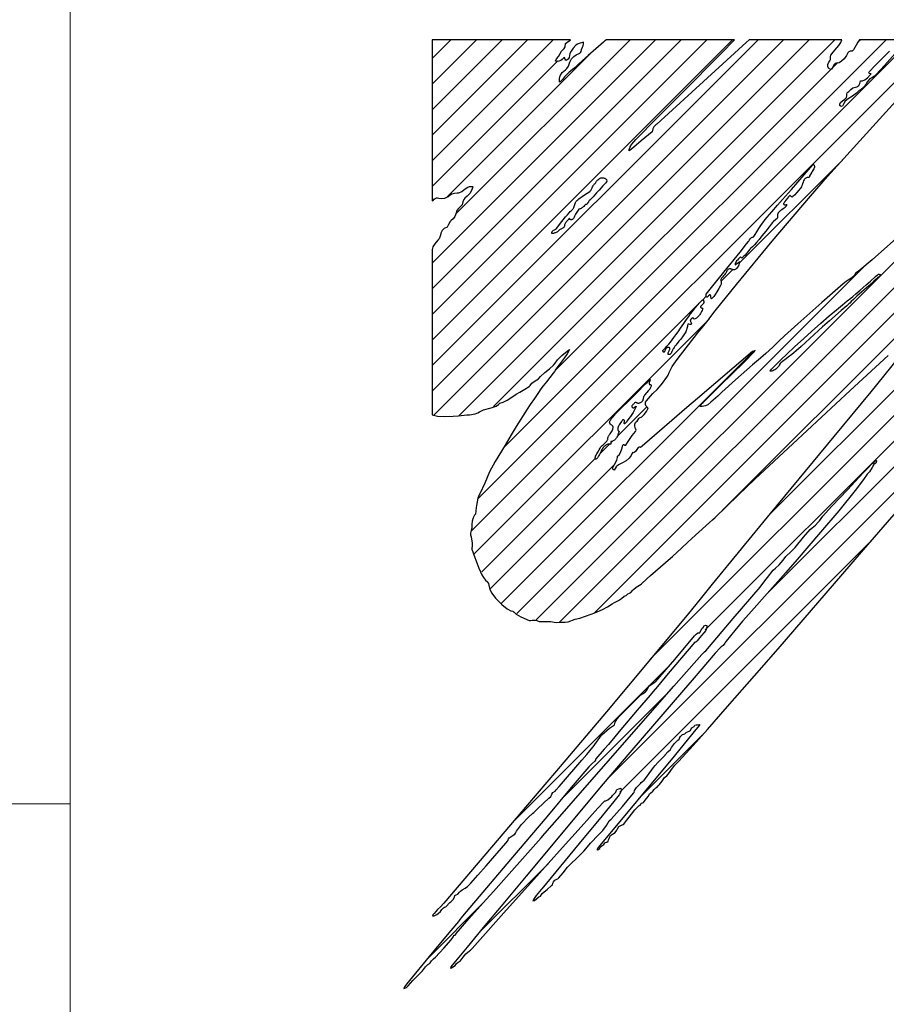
# Model space of a CAD drawing. Header units: millimetres. Extents: x 0 to 1300, y 0 to 891.
# Tile 4 of 146: x 441 to 463, y 45 to 69. Entities that reach past the tile are written whole.
import ezdxf

# ---------------------------------------------------------------- set-up
doc = ezdxf.new("R2010")
doc.units = ezdxf.units.MM
doc.header["$LTSCALE"] = 0.545669
doc.layers.add('NoLayerName_001', color=7, linetype='Continuous')

msp = doc.modelspace()

# ---------------------------------------------------------------- linework, layer by layer
at = {"layer": 'NoLayerName_001', "color": 2, "linetype": 'Continuous', "lineweight": 13}
for p, q in [((442.49999962, 90), (442.49999815, 30)), ((442.49999872, 50.00010249), (375.00000087, 50.0001))]:
    msp.add_line(p, q, dxfattribs=at)
at = {"layer": 'NoLayerName_001', "color": 7, "linetype": 'Continuous', "lineweight": 25}
for p, q in [((451.50000122, 68.53340992), (451.96620288, 68.99961158)), ((451.50000122, 67.89701382), (452.60259898, 68.99961158)), ((451.50000122, 67.26061771), (453.23899509, 68.99961158)), ((451.50000122, 66.62422161), (453.87539119, 68.99961158)), ((451.50000122, 65.98782551), (454.51178729, 68.99961158)), ((451.50000122, 63.4422411), (457.05737171, 68.99961158)), ((451.50000122, 62.80584499), (457.69376781, 68.99961158)), ((451.50000122, 62.16944889), (458.33016391, 68.99961158)), ((451.50000122, 61.53305279), (458.96656002, 68.99961158)), ((451.50000122, 60.89665668), (459.60295612, 68.99961158)), ((451.50000122, 60.26026058), (460.23935222, 68.99961158)), ((451.54167301, 59.66553627), (460.87574832, 68.99961158)), ((452.09047788, 64.66911386), (456.4209756, 68.99961158)), ((452.16233542, 59.64980257), (461.51214443, 68.99961158)), ((452.63886739, 57.58075013), (464.05772884, 68.99961158)), ((453.26707815, 58.845357), (463.42133274, 68.99961158)), ((454.56086032, 60.77553527), (462.78493663, 68.99961158)), ((454.66568457, 54.51639849), (469.14889766, 68.99961158)), ((455.53444091, 54.74875872), (469.78529377, 68.99961158)), ((456.93178725, 53.60052065), (472.33087818, 68.99961158)), ((458.71511474, 57.29303645), (470.42168987, 68.99961158)), ((459.87688112, 57.18201062), (471.69448208, 68.99961158)), ((462.0796924, 68.93076345), (462.14854053, 68.99961158)), ((451.88652788, 65.10155997), (455.49097989, 68.70601197)), ((451.50000122, 65.35142941), (454.62253837, 68.47396656)), ((453.03092899, 59.88200004), (461.58689474, 68.4379658)), ((454.06733797, 54.55444799), (467.89565201, 68.38276203)), ((459.83221233, 55.22815353), (473.04251811, 68.4384593)), ((458.28843492, 54.32077222), (471.35149091, 67.38382821)), ((459.14642325, 63.45190989), (461.70258425, 66.00807089)), ((453.60564135, 54.72914748), (462.20858812, 63.33209424)), ((458.68071672, 62.98620336), (458.9789609, 63.28444754)), ((458.22171138, 62.52719802), (458.31527029, 62.62075693)), ((452.48164202, 56.78712866), (458.13213487, 62.4376215)), ((452.53401076, 56.2031013), (458.38533087, 62.05442141)), ((455.87355158, 50.63309667), (466.72099433, 61.48053942)), ((453.21798932, 54.97789154), (459.5045346, 61.26443683)), ((456.09943706, 59.13213149), (456.84565776, 59.87835219)), ((455.66873296, 58.7014274), (455.91095563, 58.94365006)), ((455.94566431, 58.97835875), (455.98530443, 59.01799886)), ((452.7344349, 55.76712934), (455.55339947, 58.58609391)), ((452.94678658, 55.34308491), (456.02931565, 58.42561398)), ((456.16588699, 50.28903598), (462.45105199, 56.57420098)), ((453.52225004, 49.55458734), (457.38026776, 53.41260506)), ((454.73496687, 50.13090806), (457.42588972, 52.82183091)), ((456.64218281, 50.12893569), (458.22215116, 51.70890404)), ((452.68117382, 46.80432281), (454.38442879, 48.50757778)), ((451.40945536, 46.16900045), (452.7969588, 47.55650389)), ((452.37203695, 46.43204505), (451.99767738, 45.98445149))]:
    msp.add_line(p, q, dxfattribs=at)
for points in [[(454.90651129, 68.56334646), (454.88054286, 68.52137107), (454.85731509, 68.50304012), (454.82482446, 68.48681614), (454.80650966, 68.51342006), (454.792696, 68.55808148), (454.76309248, 68.54275949), (454.73344519, 68.51005274), (454.70308279, 68.4845325), (454.65339498, 68.46656047), (454.60005846, 68.45986968), (454.5652769, 68.47067317), (454.59708593, 68.52727519), (454.63947379, 68.58188856), (454.67315923, 68.63840263), (454.71607545, 68.71594421), (454.76324098, 68.76406776), (454.78302726, 68.78285333), (454.80942251, 68.82697362), (454.82009969, 68.90708476), (454.85170444, 68.93089306), (454.92905892, 68.98807812), (454.938849, 68.99961158), (451.50000122, 68.99961158), (451.50000122, 64.99977567), (451.50141865, 64.99820075), (451.52651981, 65.00308868), (451.5541707, 65.03243132), (451.57264586, 65.05002634), (451.61146422, 65.06670922), (451.63827948, 65.06720728), (451.67151051, 65.06025277), (451.74446916, 65.05053735), (451.82001539, 65.06471245), (451.89611812, 65.1030617), (451.93783025, 65.13608539), (451.99389938, 65.17210596), (452.05970661, 65.18838436), (452.12205358, 65.19112289), (452.16776923, 65.19569629), (452.23811457, 65.23048081), (452.28873536, 65.26604828), (452.37239267, 65.32525096), (452.43378072, 65.35184148), (452.49141623, 65.35421244), (452.50566932, 65.34883003), (452.51186215, 65.3397884), (452.50752342, 65.31505712), (452.48448656, 65.27160765), (452.43476404, 65.18001007), (452.37283266, 65.1093083), (452.31337153, 65.05911023), (452.28699102, 65.03040795), (452.26773623, 64.96905087), (452.24809039, 64.89260206), (452.18726289, 64.83772696), (452.15280143, 64.80454979), (452.11308883, 64.75043465), (452.09863005, 64.6996738), (452.09546091, 64.68394162), (452.06544117, 64.6072811), (452.02321378, 64.54414061), (451.97704587, 64.50674554), (451.95237021, 64.48091743), (451.909532, 64.40437312), (451.88499054, 64.3578834), (451.87152592, 64.3414572), (451.80107784, 64.30626626), (451.75249531, 64.25651209), (451.72029302, 64.19197371), (451.71513592, 64.17601138), (451.69933134, 64.11206039), (451.67844017, 64.05206482), (451.64563791, 64.01255707), (451.5712703, 63.92623712), (451.52162559, 63.84750968), (451.50000122, 63.78062657), (451.50000122, 59.66865603), (451.63252867, 59.63992814), (451.80797515, 59.6273023), (452.02639171, 59.63530562), (452.15847718, 59.6493632), (452.36167475, 59.66857162)], [(461.89555072, 68.71831866), (461.85871213, 68.69992095), (461.83940204, 68.67820425), (461.82032438, 68.64525356), (461.80218693, 68.61022291), (461.74432191, 68.52479059), (461.68184748, 68.46431515), (461.61869478, 68.43016837), (461.55384715, 68.42019684), (461.52158317, 68.40952696), (461.48979382, 68.3733316), (461.45175742, 68.30257262), (461.42790715, 68.26669948), (461.40926907, 68.26175942), (461.35784614, 68.29516317), (461.33648539, 68.33500312), (461.3387276, 68.38121101), (461.36494502, 68.43936393), (461.39099995, 68.47768158), (461.40219145, 68.51113869), (461.40458842, 68.57799297), (461.40493407, 68.58321304), (461.41383635, 68.61769238), (461.47404959, 68.69582895), (461.5631392, 68.80376971), (461.60838785, 68.85771621), (461.6611663, 68.93167727), (461.68755824, 68.99961158), (459.38076624, 68.99961158), (459.30613558, 68.9327782), (457.7633547, 67.5235189), (457.08688861, 66.90212705), (457.06575897, 66.88474567), (457.01707599, 66.83756191), (456.98468402, 66.78138924), (456.9723916, 66.71384482), (456.70099021, 66.48301633), (456.45965939, 66.28358909), (456.39565422, 66.23845384), (456.39887607, 66.26985043), (456.42358557, 66.33050305), (456.42620776, 66.33649289), (456.46697336, 66.40408484), (456.56278158, 66.51816059), (456.67362841, 66.63116128), (456.99178471, 66.94984833), (457.68189511, 67.64856255), (458.71356096, 68.68620519), (459.00147279, 68.98185895), (459.01664368, 68.99961158), (455.83261869, 68.99961158), (455.79424494, 68.97306204), (455.75969968, 68.94149687), (455.38091226, 68.6102805), (455.23824216, 68.4845325), (455.13171118, 68.38147006), (455.10673411, 68.35715228), (455.02011511, 68.28475332), (454.90675368, 68.19289831), (454.7946793, 68.07538206), (454.7424692, 68.01338949), (454.6875471, 67.9521335), (454.66874944, 67.94252222), (454.67056723, 68.03940562), (454.6793785, 68.08222439), (454.69356336, 68.11992185), (454.73757364, 68.18364317), (454.81523026, 68.2559571), (454.84633508, 68.28550112), (454.89144377, 68.34436422), (454.92769063, 68.44417232)], [(454.92769063, 68.44417232), (454.96864674, 68.52373233), (455.02034856, 68.58286246), (455.08437203, 68.6223384), (455.1693107, 68.66628924), (455.19133396, 68.68591977), (455.20353226, 68.70499591), (455.21405109, 68.74905746), (455.21586791, 68.75826895), (455.23824216, 68.81518792), (455.25434365, 68.84725866), (455.26836483, 68.90203625), (455.26123606, 68.94385925), (455.15447202, 68.9112012), (455.11241783, 68.88906884), (455.07553553, 68.86232882), (455.0064086, 68.78902134), (454.95428326, 68.71817256), (454.92794128, 68.66239223), (454.90651129, 68.56334646)], [(463.14704084, 68.99961158), (462.12664721, 68.99961158), (462.08280341, 68.93968665), (462.04154865, 68.86805162), (461.9747185, 68.75073926), (461.94663333, 68.71644015), (461.89555072, 68.71831866)], [(463.07828552, 68.73765353), (462.74876995, 68.35799063), (462.54384473, 68.14001776), (462.5419208, 68.13808189), (462.49981756, 68.09680613), (462.42887524, 68.05733422), (462.38231909, 68.02595381), (462.3282117, 67.96042213), (462.27992858, 67.88775004), (462.21856005, 67.80485092), (462.16724831, 67.76055654), (462.11672519, 67.74274304), (462.05455388, 67.67625551), (461.95387329, 67.60153544), (461.84783065, 67.53117103), (461.77192079, 67.46936809), (461.73291607, 67.41657616), (461.71382284, 67.36496319), (461.7009451, 67.34538957), (461.66822486, 67.33963718), (461.64184758, 67.35749077), (461.63678262, 67.36631784), (461.6341683, 67.40051193), (461.65726974, 67.44128426), (461.70707815, 67.48305329), (461.76095239, 67.52169663), (461.79879076, 67.56222316), (461.81339472, 67.60722078), (461.81139629, 67.64528501), (461.81143881, 67.64607528), (461.82272948, 67.67968892), (461.83811511, 67.69558023), (461.86268985, 67.7101421), (461.88068292, 67.72972092), (461.91096271, 67.76598593)], [(461.91096271, 67.76598593), (461.96095505, 67.80292936), (462.02711198, 67.82306419), (462.06161004, 67.83205863), (462.10720502, 67.86180844), (462.13765577, 67.90971485), (462.14885365, 67.9792967), (462.19771992, 67.97824157), (462.25481058, 68.00153451), (462.32350811, 68.05439749), (462.39849315, 68.1335306), (462.41517339, 68.15159345), (462.4016067, 68.15480472), (462.36834342, 68.16558858), (462.36005103, 68.18128078), (462.37754563, 68.20801175), (462.49797969, 68.34033429), (462.87258641, 68.72002705)], [(456.55892603, 58.75879528), (456.52673682, 58.7344293), (456.50757061, 58.73044813), (456.48526743, 58.73299335), (456.45195872, 58.66140574), (456.40258389, 58.59282506), (456.32203368, 58.52545385), (456.23133418, 58.47619383), (456.22022113, 58.47103292), (456.13666438, 58.42774847), (456.07692848, 58.37654283), (456.05048921, 58.34116031), (456.02601943, 58.29658175), (455.99710974, 58.32417903), (455.98711879, 58.35170411), (455.99882342, 58.37581304), (456.0352332, 58.43623926), (456.09266706, 58.54301314), (456.11370252, 58.60707138), (456.11106535, 58.64117524), (456.15152279, 58.67364178), (456.18748138, 58.7336687), (456.21864868, 58.82789333), (456.24075341, 58.91991075), (456.24871376, 58.93521366), (456.26622662, 58.93042217), (456.29565435, 58.91633654), (456.32060911, 58.92111075), (456.34525664, 58.95805007), (456.38824373, 59.03457167), (456.4766691, 59.15489358), (456.55669653, 59.26142141), (456.57015586, 59.28878422), (456.56144832, 59.31539532), (456.55970508, 59.31978961), (456.53868756, 59.38685616), (456.53689679, 59.44121299), (456.55488017, 59.48351239), (456.57277075, 59.50127919), (456.59787454, 59.51620333), (456.61467394, 59.53556611), (456.64029985, 59.58165316), (456.65520179, 59.59652448), (456.71500255, 59.62371624), (456.77499825, 59.6770817), (456.83151291, 59.75649945), (456.86188727, 59.81868239), (456.86891905, 59.84465385), (456.85555258, 59.85668572), (456.82207944, 59.8898305), (456.8035689, 59.93232075), (456.80686703, 59.98694828), (456.8288078, 60.02251933), (456.92995223, 60.13848351), (456.98783088, 60.19895915), (457.09381828, 60.30161821), (457.15185535, 60.36477023), (457.23082023, 60.46229838), (457.33961931, 60.61159151), (457.36517778, 60.65873235), (457.39072725, 60.72535037), (457.47142415, 60.87424398), (457.5922819, 61.04577007), (458.10157487, 61.70315283), (458.18648496, 61.81237944), (458.36053762, 62.02942613), (458.38683135, 62.05624166), (458.40127222, 62.08194291), (458.53765125, 62.26263438), (459.06432477, 62.91465866), (459.95447962, 63.98828288), (460.90532621, 65.11164115), (461.33115282, 65.59761704), (463.74836655, 68.2669069)], [(458.31328237, 62.67180093), (458.47945194, 62.88128442), (458.75351424, 63.22179168), (459.1576865, 63.72079029), (459.31920514, 63.92142683), (459.36501406, 63.97996906), (459.37210415, 63.99009153), (459.39114347, 64.02372407), (459.40914581, 64.04924874), (459.42605934, 64.06790521), (459.4419887, 64.08096362), (459.45714297, 64.08954532), (459.47191556, 64.09464755), (459.48731179, 64.09746873), (459.49230665, 64.09832291), (459.49909726, 64.10065604), (459.50298038, 64.10482479), (459.53085759, 64.15707028), (459.5712989, 64.2255463), (459.62465196, 64.30919991), (459.68806836, 64.40236916), (459.72256489, 64.45070753), (459.782584, 64.53086087), (459.83150965, 64.59171272), (459.94338237, 64.72274603), (460.08664269, 64.88603746), (460.2104365, 65.02584067), (460.43221215, 65.27776752), (460.91075263, 65.82086862), (460.97817267, 65.89681088), (460.97978715, 65.89850637), (460.99225111, 65.88595137), (460.9969804, 65.87944816), (461.00077607, 65.8727933), (461.00573772, 65.85905349), (461.00748491, 65.84435628), (461.00601509, 65.82814639), (461.00095698, 65.80971664), (460.9915623, 65.78810297), (460.97654275, 65.76169937), (460.95313662, 65.72661465), (460.93747248, 65.70425726), (460.91242512, 65.66709579), (460.89595918, 65.63885323), (460.88520948, 65.6153802), (460.87890809, 65.59506798), (460.8763146, 65.57698552), (460.85053408, 65.57685371), (460.8280271, 65.57353285), (460.80831467, 65.56731211), (460.7909834, 65.55837645), (460.77551848, 65.54666762), (460.76149624, 65.53187894), (460.74855425, 65.51341077), (460.73630532, 65.49022585), (460.72409026, 65.46032397), (460.709849, 65.41803355), (460.70825744, 65.4130961), (460.69430099, 65.37200133), (460.68211896, 65.34263353), (460.66984199, 65.31980034), (460.65954317, 65.30620004), (460.61805081, 65.25746404), (460.56572438, 65.19893686), (460.50595071, 65.13508189), (460.46956734, 65.09897248), (460.45139995, 65.08324667), (460.43985004, 65.0920318), (460.4272645, 65.10524179), (460.42657702, 65.10603034), (460.41266811, 65.1214545), (460.40100237, 65.13143936), (460.38678773, 65.12000306), (460.36493629, 65.09795126), (460.33405496, 65.06203865), (460.29573185, 65.01259626), (460.27360142, 64.98180198), (460.24904225, 64.94456115), (460.23981547, 64.92774356), (460.23815517, 64.92236813), (460.23956667, 64.91228782), (460.24132138, 64.90830018), (460.24369923, 64.90496459), (460.25024098, 64.90001722), (460.25964747, 64.897102), (460.27276738, 64.89652131), (460.29031802, 64.89896127), (460.31193004, 64.90497433), (460.31595644, 64.90638265), (460.30981105, 64.88364404), (460.30088117, 64.86324038), (460.28910001, 64.84456084), (460.27413587, 64.82701963), (460.2552836, 64.8099658), (460.23112065, 64.79242554), (460.19800446, 64.77206562), (460.19200988, 64.76857675), (460.16352164, 64.75007643), (460.14034285, 64.73119687), (460.12187935, 64.71203073), (460.10760988, 64.69262368), (460.09709853, 64.67297844), (460.09000292, 64.65306859), (460.08606872, 64.63286823), (460.08508696, 64.61240696), (460.08671982, 64.59187626), (460.08842094, 64.57982258), (460.08869483, 64.57336485), (460.08612776, 64.56854166), (460.07548685, 64.55649354), (460.04860911, 64.53110558), (459.98199202, 64.47255809)], [(455.35246511, 65.18631109), (455.41868368, 65.22959092), (455.42660314, 65.23483316), (455.43291394, 65.23920161), (455.43934873, 65.2455538), (455.4461863, 65.25448534), (455.45386529, 65.26702736), (455.46339455, 65.28538259), (455.4791897, 65.31821296), (455.49187561, 65.34312654), (455.50386139, 65.36411135), (455.51590477, 65.38256556), (455.52831333, 65.39906041), (455.54125765, 65.41390209), (455.55118583, 65.42543383), (455.56005444, 65.43787717), (455.56966754, 65.45354908), (455.57721304, 65.46607118), (455.58652687, 65.47993188), (455.59674555, 65.49274967), (455.60889851, 65.50555579), (455.62379925, 65.51889983), (455.6422692, 65.53317801), (455.66502488, 65.54861531), (455.69292288, 65.56548857), (455.70555202, 65.56782764), (455.72020374, 65.56891072), (455.73137979, 65.56877558), (455.74744284, 65.56725692), (455.76316517, 65.56425986), (455.77803363, 65.55992888), (455.79172715, 65.55442799), (455.80407563, 65.54790991), (455.81501265, 65.54049956), (455.82453434, 65.53228661), (455.83266733, 65.52332354), (455.8394447, 65.51362683), (455.84488854, 65.50318023), (455.84899791, 65.4919396), (455.84726783, 65.48708144), (455.84247776, 65.47864742), (455.8327595, 65.46486129), (455.81577418, 65.44354104), (455.78868514, 65.41201845), (455.74788435, 65.36678247)], [(455.04915204, 64.9039024), (455.05880808, 64.9299527), (455.06765876, 64.95056607), (455.07627985, 64.96747865), (455.08490608, 64.98151849), (455.09366344, 64.99319116), (455.10264116, 65.00284677), (455.12183028, 65.02012307), (455.14864237, 65.04216356), (455.18450413, 65.06966524), (455.23057667, 65.10312648), (455.28721802, 65.14251192), (455.35246511, 65.18631109)], [(455.74788435, 65.36678247), (455.65170644, 65.26326028), (455.6173265, 65.22561985), (455.58845161, 65.19237188), (455.54818392, 65.14545017), (455.50354297, 65.09436696), (455.47022439, 65.05773236), (455.44602842, 65.03267486), (455.42907645, 65.01661358), (455.41767678, 65.00720467), (455.41034349, 65.00240945), (455.40581413, 65.00056313)], [(455.40581413, 65.00056313), (455.39794036, 64.98793275), (455.38855603, 64.97041665), (455.38480938, 64.96315351), (455.37577939, 64.94656206), (455.36794852, 64.93432386), (455.36029466, 64.9246481), (455.35241653, 64.91684555), (455.34405958, 64.91056397), (455.33500134, 64.90561734), (455.32501186, 64.90193303), (455.31383854, 64.89953172), (455.29040275, 64.87519173), (455.27159373, 64.85641361), (455.25487617, 64.84132884), (455.23872933, 64.82852619), (455.22252164, 64.81746139), (455.20588661, 64.80786751), (455.18856153, 64.79960401), (455.170329, 64.79260299), (455.15099134, 64.78684587), (455.13155242, 64.76256119), (455.11371044, 64.73790345), (455.09727604, 64.71269152), (455.08199353, 64.68660639), (455.06743769, 64.65899487), (455.05260112, 64.62808158), (455.04444225, 64.61033804), (455.03219481, 64.58438685), (455.02321942, 64.56752894), (455.01537191, 64.55523439), (455.00790454, 64.54588293), (455.00041017, 64.53866), (454.99258022, 64.53310223), (454.98411427, 64.52895482), (454.97953632, 64.52737296), (454.97470457, 64.52612655), (454.9641801, 64.5246606), (454.95213076, 64.52462706), (454.93806306, 64.52621672), (454.92136734, 64.52973944), (454.91964506, 64.53128164), (454.91838416, 64.53291547), (454.91704891, 64.5364222), (454.91701535, 64.54061504), (454.91835588, 64.54628862), (454.92000486, 64.55146565), (454.92136734, 64.55730062), (454.89394567, 64.53383027), (454.87240407, 64.51453404), (454.85566853, 64.49801321), (454.84172076, 64.48240607), (454.82972231, 64.46687582), (454.81923752, 64.45090458), (454.81001935, 64.43409651), (454.80192919, 64.4161016), (454.7949009, 64.39657956), (454.79405727, 64.39184332), (454.79403746, 64.39162929), (454.79323675, 64.38030299), (454.79175336, 64.37044499), (454.78905968, 64.36105923), (454.78494919, 64.35189076), (454.7792232, 64.34281852), (454.77164992, 64.33377614), (454.76195735, 64.32473382), (454.74983507, 64.31569163), (454.73493859, 64.30667506), (454.71694213, 64.29775305), (454.70225536, 64.29033758), (454.68749883, 64.28123883), (454.67174956, 64.26984491), (454.65255551, 64.25434308), (454.63675429, 64.24127388), (454.61914609, 64.22759146), (454.60336576, 64.21682042), (454.58795981, 64.20793463), (454.57224709, 64.20053338), (454.55578351, 64.1944397), (454.5382138, 64.18959033), (454.51921536, 64.18599462), (454.49847264, 64.18371602), (454.48733984, 64.18310248), (454.47566369, 64.1828623), (454.4749824, 64.19590823), (454.47584216, 64.20734103), (454.47809403, 64.21743121), (454.48162396, 64.22635323), (454.4864174, 64.23437242), (454.49256967, 64.24172302), (454.50030894, 64.24862505), (454.51006318, 64.25533164), (454.52269895, 64.26227367), (454.5407852, 64.27076518), (454.54092573, 64.27082914), (454.55862984, 64.27919701), (454.57134921, 64.28626212), (454.58134113, 64.29318577), (454.58455876, 64.29666292), (454.60064114, 64.31665586)], [(454.60064114, 64.31665586), (454.69322238, 64.43540181), (454.76191832, 64.52228599), (454.81968381, 64.59357455), (454.86708251, 64.65022581), (454.90512525, 64.69386121), (454.93500788, 64.72635015), (454.95796764, 64.74959709), (454.97520308, 64.76542478), (454.98782916, 64.77550641), (454.99481701, 64.78148335), (455.00173643, 64.78944795), (455.00871196, 64.79983959), (455.01589977, 64.81330069), (455.02357563, 64.83086912), (455.03240929, 64.85467087), (455.04915204, 64.9039024)], [(459.98199202, 64.47255809), (459.96711065, 64.45855285), (459.93212227, 64.41810598), (459.87861404, 64.35116375), (459.79531594, 64.2429094), (459.70187453, 64.12206506), (459.62802348, 64.03004269), (459.56589087, 63.95669456), (459.5126645, 63.89802276), (459.46680007, 63.85156196), (459.42722651, 63.8154324), (459.40048949, 63.79036335), (459.37215973, 63.75944445), (459.33886571, 63.71873012), (459.3131245, 63.68592569), (459.27980404, 63.64506294), (459.25182957, 63.61443192), (459.22563099, 63.58983289), (459.19980741, 63.56966542), (459.19016612, 63.57395169), (459.1808737, 63.58127622), (459.1700374, 63.59127078), (459.16090677, 63.5972266), (459.13503218, 63.56945482), (459.11680356, 63.55080313), (459.09048546, 63.52244584), (459.07137222, 63.49843276), (459.05692904, 63.475844), (459.04619762, 63.45348679), (459.03874769, 63.43062247), (459.03444033, 63.40666073), (459.05129274, 63.41336791), (459.06938892, 63.42400286), (459.09139201, 63.4403684), (459.10083076, 63.4479055), (459.12489683, 63.46629178), (459.14461349, 63.4786303), (459.16311166, 63.48698188), (459.13849413, 63.43292696), (459.11387699, 63.38186155), (459.09485799, 63.34750581), (459.07840367, 63.32299836), (459.06327591, 63.30530838), (459.04876474, 63.29271641), (459.0343193, 63.28416682), (459.01939433, 63.27907167), (459.01153699, 63.27774786), (459.00338308, 63.27726428), (458.98610775, 63.27889687), (458.96689712, 63.28431016), (458.94498461, 63.29421112), (458.93645819, 63.29823374), (458.92818742, 63.30121466), (458.91242082, 63.30429774), (458.89744136, 63.30391824), (458.88295482, 63.30028537), (458.86872495, 63.29334827), (458.85463845, 63.28287381), (458.84077602, 63.26860813), (458.82752825, 63.25061084), (458.81589586, 63.23014692), (458.80086016, 63.1950307)], [(463.11875398, 64.13277462), (462.43770906, 63.5249102), (462.13556239, 63.2687892), (462.04423282, 63.20167386), (462.02711198, 63.19546335), (461.9930269, 63.13155837), (461.93617653, 63.07538318), (461.84675026, 63.01730124), (461.79055831, 62.98410847), (461.71975845, 62.92626326), (461.19345466, 62.46552472), (460.59393063, 61.93914602), (460.25743582, 61.63680873), (460.12539057, 61.5096641), (459.96878835, 61.35560103), (459.80095449, 61.1993712), (459.66157529, 61.07781978), (459.46448531, 60.91156027), (459.04560549, 60.53974907), (458.70606855, 60.23728254), (458.60712654, 60.13458128), (458.43364822, 59.98313957), (458.35249799, 59.91812408), (458.29633229, 59.89196062), (458.21499921, 59.88089315), (458.16886179, 59.88134959), (458.18104638, 59.9210014), (458.21572668, 59.95996497), (458.23989088, 59.98245975), (458.58649972, 60.32283393), (458.67409759, 60.40950054), (459.25532211, 60.98567128), (459.50410597, 61.23853005), (459.53526634, 61.27531532), (459.50138794, 61.25924891), (459.46407975, 61.25011653), (458.10120521, 60.07939604), (457.83618473, 59.85107762), (456.78054136, 58.94465821), (456.68040058, 58.86166468), (456.66222285, 58.87035516), (456.64656591, 58.8713507), (456.62104769, 58.85548509), (456.55892603, 58.75879528)], [(458.80086016, 63.1950307), (458.78917002, 63.17595773), (458.77239445, 63.15469086), (458.74755934, 63.12789684), (458.74610852, 63.12639515), (458.71778359, 63.09650796), (458.69894674, 63.07381884), (458.6855625, 63.05367341), (458.67630248, 63.0345848), (458.6755019, 63.02800612), (458.67695402, 63.01074865), (458.68293964, 62.97270987), (458.68294772, 62.97266055), (458.68725735, 62.94251605), (458.68779943, 62.92890736), (458.68570381, 62.92325581), (458.66950908, 62.89085598), (458.62598392, 62.81155659), (458.57777535, 62.72941318), (458.5365907, 62.66409453), (458.50466481, 62.61787739), (458.48132842, 62.58810156), (458.46501931, 62.57084429), (458.4540146, 62.56226581), (458.44667848, 62.55919382), (458.43988091, 62.56673569)], [(460.15723472, 60.94824467), (460.13066351, 60.90683848), (460.10950317, 60.87720921), (460.08797062, 60.85102179), (460.06604572, 60.82823505), (460.04375443, 60.80874458), (460.02110377, 60.79240993), (459.99806874, 60.779086), (459.97459111, 60.76864724), (459.95058208, 60.76100525), (459.92592702, 60.75612143), (459.90049134, 60.75401529), (459.90443705, 60.76216344), (459.91594352, 60.77844089), (459.94064157, 60.80786476), (459.98562179, 60.85659483), (460.05891272, 60.93146545), (460.16838296, 61.03896064), (460.31970801, 61.18335017), (460.51328992, 61.36394181), (460.74109727, 61.57240152), (460.93018963, 61.74268256), (461.16213165, 61.9482646), (461.37192659, 62.13077369), (461.55236212, 62.28447364), (461.7014173, 62.40830942), (461.8203697, 62.50411838), (461.91229998, 62.57525805), (461.96293715, 62.61519644), (462.03764487, 62.67782673), (462.14355956, 62.77025277), (462.29030702, 62.9016807), (462.39908001, 63.00016681), (462.52171051, 63.11067843), (462.57447229, 63.15665825), (462.59424231, 63.1723907), (462.59970869, 63.17455737), (462.60764025, 63.17458199), (462.61823847, 63.17173743), (462.62951523, 63.16603285), (462.63906053, 63.15852854), (462.64479292, 63.15126956), (462.64715978, 63.14482952), (462.64615505, 63.14182022), (462.63965233, 63.13336501), (462.62001891, 63.11316452), (462.57517397, 63.07146544), (462.48593441, 62.99244356), (462.35411276, 62.8779482), (462.1820521, 62.72814966), (462.06197101, 62.62141201), (461.977376, 62.54361596), (461.91967767, 62.48783971), (461.88237641, 62.44902785)], [(457.3878567, 61.43154784), (457.42757615, 61.48042675), (457.4690929, 61.53361841), (457.51310216, 61.5921407), (457.56075372, 61.65766792), (457.61423602, 61.73337275), (457.67891609, 61.82700897), (457.7578038, 61.94239701), (457.824924, 62.03977557), (457.87974794, 62.11763593), (457.92841071, 62.18483399), (457.97329763, 62.24482353), (458.01563263, 62.29938334), (458.05614502, 62.34957839), (458.09531281, 62.39611039), (458.11115807, 62.41456754), (458.1400559, 62.4476795), (458.16350982, 62.47318445), (458.18431563, 62.49423232), (458.2034695, 62.51198951), (458.22146427, 62.52706536), (458.22612876, 62.53000661), (458.23037655, 62.53129152), (458.2343227, 62.53115775), (458.23802811, 62.52970704), (458.24164155, 62.5268404), (458.24520857, 62.5222725), (458.24864866, 62.51566172), (458.25175004, 62.50678566), (458.25417686, 62.49579671), (458.25552919, 62.48352737), (458.25568349, 62.47938756), (458.25528496, 62.46871146), (458.25390771, 62.46044605), (458.25093341, 62.45177956), (458.24652866, 62.44299252), (458.24051118, 62.43389785), (458.23257374, 62.42422432), (458.22213406, 62.41344341), (458.20752444, 62.39989281), (458.2071447, 62.39954786), (458.19432261, 62.38756959), (458.18627686, 62.37899044), (458.18100476, 62.37196104), (458.17771935, 62.36582665), (458.1759979, 62.3602162), (458.17563396, 62.35484736), (458.1759676, 62.35200412), (458.17660752, 62.34939646), (458.17873547, 62.34480227), (458.18203025, 62.34078409), (458.18671331, 62.33712451), (458.19327428, 62.33361043), (458.20289523, 62.3297692), (458.20685068, 62.32832619), (458.21648724, 62.32449419), (458.22298114, 62.32102891), (458.22756829, 62.31743899), (458.23075632, 62.31350559), (458.22534931, 62.29977098), (458.21150481, 62.26665588), (458.19823757, 62.2378793), (458.18517172, 62.21237411), (458.17209157, 62.1895104), (458.15885681, 62.16887241), (458.14536604, 62.15016457), (458.13153851, 62.1331661), (458.11730389, 62.11770682), (458.10259618, 62.10365347), (458.08734973, 62.09090158), (458.0714968, 62.07937054), (458.05496583, 62.06900045), (458.03768047, 62.05975011), (458.01955894, 62.05159564), (458.01424148, 62.05389567), (458.00996612, 62.05709275), (458.00628838, 62.06136037), (458.00250189, 62.06741804), (458.00119329, 62.06964763), (457.99781041, 62.07460323), (457.99437481, 62.07795461), (457.99029872, 62.08023616), (457.98785095, 62.08101318), (457.98506809, 62.0815192), (457.98005957, 62.08144229), (457.97392746, 62.07998574), (457.96652942, 62.07683405), (457.95790543, 62.07169746), (457.94842905, 62.06450061), (457.93894613, 62.05563387), (457.93839298, 62.05505723), (457.93062911, 62.04602278), (457.92520225, 62.03801095), (457.92201587, 62.03147008), (457.92065368, 62.02639684), (457.92030986, 62.01833085), (457.92124962, 62.00993249), (457.92355382, 62.00087363), (457.92745719, 61.99057231), (457.933631, 61.97741794), (457.93444107, 61.97577044), (457.94046345, 61.96297772), (457.94401274, 61.95354569), (457.94590627, 61.94561119), (457.94643556, 61.9385037), (457.94569786, 61.93184417), (457.94364757, 61.92536543), (457.93665384, 61.9227257), (457.92847929, 61.92104498), (457.91863499, 61.92034497), (457.90614831, 61.92070819), (457.87903181, 61.9230432)], [(458.43988091, 62.56673569), (458.43511962, 62.57685187), (458.43210161, 62.5906746), (458.4304203, 62.61111001), (458.43017655, 62.61495671), (458.42829354, 62.6313008), (458.42503277, 62.64181073), (458.42014465, 62.64890693), (458.41305141, 62.65355259), (458.40305307, 62.65565795), (458.39424143, 62.65457551), (458.38586856, 62.65028421), (458.37705147, 62.64216582), (458.36626001, 62.62834111), (458.3655123, 62.62730819), (458.35481332, 62.61340266), (458.34668408, 62.60582123), (458.33925199, 62.60219671), (458.33147715, 62.60182302), (458.32273192, 62.60510287), (458.31928686, 62.60753), (458.31665836, 62.61039769), (458.31341939, 62.61750518), (458.31236795, 62.62766839), (458.31349383, 62.64451728), (458.31427237, 62.65775225), (458.31328237, 62.67180093)], [(461.88237641, 62.44902785), (461.86459122, 62.43166671), (461.80826979, 62.38113524), (461.67249554, 62.2632035)], [(461.67249554, 62.2632035), (461.37910352, 62.01069493), (461.2053906, 61.85969498), (461.10373371, 61.76921166), (460.89064303, 61.57332017)], [(457.87903181, 61.9230432), (457.86530093, 61.92361064), (457.85419186, 61.92308179), (457.85096566, 61.89515323), (457.84647625, 61.86795113), (457.84073368, 61.84137263), (457.83373445, 61.81531119), (457.82545968, 61.78965434), (457.81587265, 61.76428039), (457.80491497, 61.73905351), (457.79250064, 61.71381617), (457.77850632, 61.68837685), (457.76275441, 61.6624891), (457.74498158, 61.635813), (457.72477392, 61.60783681), (457.70141353, 61.57769258), (457.67342424, 61.54361172), (457.63652381, 61.50046482), (457.61886633, 61.48003294), (457.58384185, 61.43892342), (457.55693104, 61.40592546), (457.53445954, 61.37664716), (457.51507562, 61.34947323), (457.49810142, 61.32358676), (457.49416647, 61.31609981), (457.48593955, 61.29763422), (457.48546334, 61.29653456), (457.4726234, 61.26741498), (457.46134425, 61.24385599), (457.45100677, 61.22458644), (457.44145049, 61.20901454), (457.43259868, 61.19666573), (457.42439135, 61.18710628), (457.41676535, 61.17993655), (457.40964538, 61.17479907), (457.40293849, 61.17139201), (457.39653133, 61.16948671), (457.39029238, 61.1689477), (457.38408141, 61.16975104), (457.37780387, 61.17197508), (457.37143258, 61.17574344), (457.3648628, 61.18129232), (457.36556231, 61.19307566), (457.36759475, 61.20524299), (457.37103953, 61.21798888), (457.37604353, 61.23160367), (457.38288451, 61.24662402), (457.39225907, 61.26447151), (457.39486273, 61.26920419), (457.4043786, 61.28683554), (457.40985725, 61.29853218), (457.41300682, 61.30749175), (457.41446442, 61.31478282), (457.41455875, 61.32096973), (457.41343103, 61.32642609), (457.41104812, 61.33142067), (457.40727003, 61.33606428), (457.40188149, 61.34040946), (457.39447138, 61.34453326), (457.38545324, 61.34801531), (457.38111498, 61.34916249), (457.37688274, 61.34993561), (457.36872981, 61.35041729), (457.36088853, 61.34955753), (457.35323902, 61.34738365), (457.34567163, 61.34384867), (457.33809196, 61.33883678), (457.33042162, 61.33217084), (457.32259329, 61.32361763), (457.31453738, 61.31288394), (457.30615021, 61.29958549), (457.29719888, 61.2831141), (457.28061611, 61.24897049)], [(460.89064303, 61.57332017), (460.67250913, 61.37347538), (460.54965378, 61.2627765), (460.49282047, 61.21334204), (460.44702039, 61.17660432), (460.3535595, 61.10500937), (460.30089623, 61.06516705), (460.20910316, 60.99518484), (460.17405959, 60.96715644), (460.16460619, 60.9584405), (460.15723472, 60.94824467)], [(463.24787281, 61.27932337), (462.40603883, 60.2464171), (461.48857198, 59.13503162), (459.90674587, 57.21991897), (458.46118828, 55.46075623), (458.16193212, 55.08830292), (457.87334714, 54.72941179), (456.93241595, 53.5970074), (455.83309117, 52.28635464), (454.59703663, 50.81864233), (453.8762474, 49.96901063), (452.97808622, 48.91744529), (451.78872257, 47.52762321), (451.70836374, 47.43590197), (451.63738028, 47.36969173), (451.55213122, 47.27053489), (451.54628668, 47.26373607), (451.51874709, 47.23640136), (451.5108682, 47.20848286), (451.55376051, 47.21319632), (451.61472729, 47.24144743), (451.65544627, 47.26833), (451.71245326, 47.320673), (451.74475314, 47.36564965), (451.78195748, 47.40739121), (451.80824215, 47.42371337), (451.84412224, 47.43716191), (451.9448918, 47.54579732), (451.96601018, 47.56242378), (452.00917433, 47.59874917), (452.02117155, 47.61413482), (452.0569004, 47.67742111), (452.06429669, 47.71371866), (452.10001401, 47.73229745), (452.13784567, 47.75025691), (452.1853282, 47.79810058), (452.20712385, 47.82104014), (452.25092525, 47.8570368), (452.32588997, 47.90159692), (452.37926892, 47.94137434), (452.46149267, 48.02145892), (452.6410452, 48.22252186), (452.8426852, 48.45499918), (453.33211096, 49.02059106), (453.37975243, 49.07933575), (453.39857278, 49.12390611), (453.41892523, 49.14915672), (453.49066852, 49.20113795), (453.55546772, 49.24635009)], [(452.36167475, 59.66857162), (452.42848165, 59.67537205), (452.57268234, 59.69653219), (452.63462011, 59.72134974), (452.6760022, 59.74631157), (452.7793635, 59.79467605), (452.96924834, 59.84914238), (453.0967295, 59.88928452), (453.15253562, 59.92560633), (453.16864128, 59.94904942), (453.18044573, 59.96174949), (453.26495436, 59.982965), (453.36824153, 60.03391784), (453.50546611, 60.12537906), (453.58982187, 60.18445715), (453.68347663, 60.23956618), (453.80659723, 60.30662561), (453.91518002, 60.37908075), (453.93955937, 60.40343708), (453.97897928, 60.4614293), (454.03395551, 60.50356083), (454.10710369, 60.538921), (454.11339143, 60.54212477), (454.13973228, 60.56305569), (454.19462774, 60.6287953), (454.30711535, 60.72680392), (454.41729981, 60.81454203), (454.51860995, 60.90412882), (454.563072, 60.96072414), (454.6194011, 61.03953154), (454.72555959, 61.14741187), (454.85428295, 61.25398807), (454.91680006, 61.29602558), (454.85510667, 61.18563116), (454.78592383, 61.08254455), (454.65985031, 60.911462), (454.57544883, 60.80434333), (454.542283, 60.75047171), (454.51259703, 60.70538041), (454.34374937, 60.49087997), (454.26313229, 60.3907832), (454.17942038, 60.28319159), (454.17615904, 60.27820843), (454.04704811, 60.07493424), (453.93955937, 59.92560497), (453.86090855, 59.80995399), (453.58995779, 59.38326649), (453.46840706, 59.17452034)], [(457.28061611, 61.24897049), (457.274979, 61.23848245), (457.27116013, 61.23297096), (457.26836166, 61.23034997), (457.26611503, 61.22948502), (457.26303732, 61.22938018), (457.26018375, 61.22961356), (457.25511416, 61.23099674), (457.25073243, 61.23352501), (457.24692922, 61.23721351), (457.24368702, 61.24215634), (457.24109241, 61.24843044), (457.23933264, 61.25590972), (457.23866058, 61.26386009), (457.23871134, 61.2662595)], [(457.23871134, 61.2662595), (457.2395184, 61.26985796), (457.24228442, 61.2755814), (457.24812127, 61.28440053), (457.25842355, 61.29745963), (457.27482144, 61.31608093), (457.29917402, 61.34180497), (457.33381816, 61.3767457), (457.35466301, 61.39742599), (457.37880187, 61.42170842), (457.3878567, 61.43154784)], [(458.53438908, 57.11619397), (459.10756537, 57.67219193), (459.53290395, 58.0762498), (460.46732284, 58.94700157), (461.89151097, 60.27405703), (462.83588069, 61.1489015)], [(455.87283873, 59.0826055), (455.87343894, 59.09811429), (455.87511199, 59.11231127), (455.87835186, 59.12612027), (455.88336573, 59.13977639), (455.89034103, 59.1533923), (455.899488, 59.16703535), (455.91104993, 59.1807444), (455.92804657, 59.20042667), (455.94489284, 59.22290639), (455.96016423, 59.24638183), (455.97342641, 59.27010054), (455.98394898, 59.29252435), (455.99164914, 59.31294525), (455.99668014, 59.33101289), (455.99932661, 59.34665343), (455.99991734, 59.35997821), (455.99876057, 59.3712061), (455.99609586, 59.38060233), (455.99178304, 59.38911742), (455.9857047, 59.39704008), (455.97747115, 59.40478304), (455.96615072, 59.41304493), (455.95380446, 59.42093868), (455.94024325, 59.42999367), (455.93088982, 59.43770156), (455.92408424, 59.445265), (455.9192146, 59.45319284), (455.9160354, 59.46187825), (455.914542, 59.47172509), (455.91491892, 59.4830411), (455.91744543, 59.49616971), (455.92254688, 59.51163605), (455.93031961, 59.52867558), (455.94126144, 59.54807946), (455.95591229, 59.57024375), (455.97494299, 59.59571423), (455.99935394, 59.62546711), (456.02822432, 59.65857651), (456.06141899, 59.69465864), (456.12064365, 59.75609625), (456.21787663, 59.85422382), (456.37172724, 60.00702847), (456.50507296, 60.13873282), (456.6567388, 60.28911073), (456.7403623, 60.37339356), (456.78387313, 60.41871385), (456.80689065, 60.44292107), (456.84319191, 60.47897821), (456.87851407, 60.51155592), (456.91254446, 60.54053427), (456.9140627, 60.54257919), (456.9149328, 60.54411469), (456.9169069, 60.54654822), (456.91931664, 60.54738519), (456.92404141, 60.54738519), (456.91960054, 60.53282817), (456.91211574, 60.51365472), (456.91060003, 60.50991524), (456.90389527, 60.4920464), (456.89976903, 60.4773224), (456.8976206, 60.46373772), (456.8972992, 60.45048216), (456.89884262, 60.43706172), (456.90287121, 60.43301455), (456.90872237, 60.42973296), (456.91734476, 60.42689498), (456.92168527, 60.42581297), (456.93325424, 60.42283214), (456.94065774, 60.41986568), (456.94576384, 60.41631253), (456.94924021, 60.41186293), (456.94836481, 60.39661378), (456.94557993, 60.38131184), (456.94080712, 60.36572379), (456.93387499, 60.3495804), (456.92449723, 60.33254215), (456.9122164, 60.31412252), (456.89624707, 60.29349359), (456.87493051, 60.26884078)], [(456.87493051, 60.26884078), (456.83977832, 60.23058787), (456.81454284, 60.2023147), (456.79556229, 60.17904851), (456.78055462, 60.15821046), (456.76859659, 60.13879243), (456.75918918, 60.12025525), (456.75202562, 60.10224904), (456.74691208, 60.08451212), (456.74373607, 60.06682719), (456.74245261, 60.04900031), (456.74137683, 60.04029606), (456.73826425, 60.03085887), (456.7328627, 60.02066305), (456.72492606, 60.00981748), (456.71433366, 59.99861737), (456.701231, 59.98757541), (456.69210344, 59.98113912), (456.67641241, 59.97196008), (456.66076085, 59.96491093), (456.6459729, 59.96016146), (456.63255209, 59.95763123), (456.62071094, 59.95710346), (456.61271287, 59.95828565), (456.60369424, 59.96143762), (456.59231326, 59.96716737), (456.58593683, 59.97068859), (456.57488793, 59.97622152), (456.56630805, 59.97914298), (456.55881641, 59.98009736), (456.5537083, 59.979195), (456.54621084, 59.97582858), (456.53559393, 59.96889906), (456.52151326, 59.95740784), (456.50467984, 59.94123951), (456.49479655, 59.93060246), (456.48079158, 59.91365099), (456.47215167, 59.90106679), (456.46802065, 59.89294777), (456.46684081, 59.88820051), (456.46739118, 59.87954699), (456.46979003, 59.87111706), (456.47397236, 59.86324107), (456.47848765, 59.85764175), (456.48508495, 59.85211615), (456.49212337, 59.84853932), (456.49912677, 59.84693749), (456.50748166, 59.84707161), (456.51569907, 59.84903605), (456.52418929, 59.85293534), (456.53358316, 59.85917971), (456.5457038, 59.86901682), (456.54784144, 59.87078426), (456.5572443, 59.87786698), (456.56456763, 59.8818499), (456.57102704, 59.88367133), (456.57724302, 59.88363323), (456.55212961, 59.8326974), (456.52481415, 59.78164677), (456.49526327, 59.73049434), (456.46344575, 59.67925955), (456.42933389, 59.62796913), (456.39290526, 59.57665826)], [(456.39290526, 59.57665826), (456.3541448, 59.52537184), (456.32683002, 59.49100454), (456.31873454, 59.48004818), (456.30996079, 59.46828793), (456.30257943, 59.46032885), (456.29553412, 59.45487433), (456.28840008, 59.45141207), (456.28084222, 59.44974151), (456.27877056, 59.457927), (456.2778878, 59.46897578), (456.27838655, 59.48450225), (456.27964719, 59.50120251), (456.28031852, 59.5172176), (456.27959509, 59.52826621), (456.27768996, 59.5362621), (456.27472996, 59.54213016), (456.27065659, 59.54641609), (456.26810126, 59.54805914), (456.26516086, 59.54935087), (456.25803528, 59.55079435), (456.24871376, 59.55053669), (456.24356656, 59.54909591), (456.23811603, 59.54558784), (456.2319688, 59.53938318), (456.22455275, 59.52933704), (456.2164073, 59.51646379), (456.20729324, 59.50234399)], [(456.20729324, 59.50234399), (456.16913924, 59.44918591), (456.15217549, 59.42362242), (456.13926474, 59.40153945), (456.1295591, 59.38183528), (456.12257185, 59.36396487), (456.11796158, 59.34757817), (456.11547514, 59.33240963), (456.11491859, 59.32491353), (456.11496886, 59.30965446), (456.11661853, 59.29741031), (456.11954451, 59.28779511), (456.12352294, 59.28040154), (456.12846652, 59.27487397), (456.13444535, 59.27098255), (456.1415646, 59.26870934), (456.14996599, 59.26815271), (456.13221058, 59.21348484), (456.13030884, 59.20772149), (456.11768215, 59.17158526), (456.10623303, 59.14304463), (456.09500333, 59.11924991), (456.08359669, 59.09894962), (456.0717945, 59.08143748), (456.05944416, 59.06625769), (456.04641405, 59.0530957), (456.03257184, 59.04173117), (456.01777297, 59.03201622), (456.00185479, 59.02386478), (455.98463397, 59.0172469), (455.96590582, 59.01218507), (455.94554078, 59.00876264), (455.94383658, 59.00160111), (455.94367015, 58.99314216), (455.94511911, 58.9821074), (455.94593314, 58.97757917), (455.9476909, 58.96586586), (455.94779271, 58.95734446), (455.94637207, 58.95034275), (455.94333589, 58.94419073)], [(453.46840706, 59.17452034), (453.31302326, 58.92139881), (453.06922088, 58.51133912), (452.93049992, 58.25250858), (452.87050057, 58.11294555), (452.81359556, 57.97032061), (452.68670688, 57.70645752), (452.6692933, 57.68491336), (452.64025339, 57.60328099), (452.60223942, 57.41943415), (452.59503647, 57.3694237), (452.58118693, 57.19885933), (452.55316537, 57.17437575), (452.52192879, 57.11283839), (452.49912804, 57.02979096), (452.49141623, 56.94624143), (452.48586501, 56.8538438), (452.47019233, 56.79346437), (452.45754982, 56.72623178), (452.45908355, 56.68693363), (452.46842233, 56.63850117), (452.49745243, 56.48370387), (452.49691654, 56.39041859), (452.49211852, 56.36104636), (452.49141623, 56.32839852), (452.56071621, 56.12297255), (452.65909948, 55.85548436), (452.73667249, 55.69485375), (452.77992752, 55.62641037), (452.82908006, 55.56125277), (452.87449018, 55.51723), (452.87998744, 55.5123703), (452.90549597, 55.4754624), (452.91885076, 55.39604318), (452.93546825, 55.32751487), (452.9854341, 55.23275682), (453.07920131, 55.10956599), (453.21649956, 54.96988976), (453.23500986, 54.95341146), (453.36919636, 54.84946932), (453.45978434, 54.79966948), (453.51133738, 54.78733484), (453.53315593, 54.76788606), (453.53769676, 54.76245267), (453.59243075, 54.71171008), (453.70757477, 54.64442308), (453.91625048, 54.56023072), (453.95015412, 54.55975701), (453.98638868, 54.56434066), (454.05519311, 54.56685532), (454.10366651, 54.55314356), (454.16408513, 54.53379514), (454.25934636, 54.52839601), (454.32643851, 54.53008338), (454.44984176, 54.52855051), (454.53755822, 54.51188053), (454.58495435, 54.50838834), (454.71074706, 54.51730467), (454.80860274, 54.51865271), (454.88204963, 54.52352596), (454.95268176, 54.54935008), (454.98987388, 54.56660515), (455.05539342, 54.58763441), (455.1705148, 54.61791549), (455.4515461, 54.71598162), (455.54337429, 54.75074901), (455.73654829, 54.82859786), (455.86097137, 54.89821386), (455.97524422, 54.96951017), (456.0327916, 55.003257), (456.13379568, 55.05437645), (456.20599801, 55.1064405), (456.27735627, 55.16019205), (456.32683002, 55.18012103), (456.34230932, 55.19328252), (456.34314828, 55.1944165), (456.36943245, 55.22390252), (456.40951356, 55.23996816), (456.43727605, 55.25547156), (456.49212649, 55.31428362), (456.5040143, 55.32689402), (456.57617211, 55.38963165), (456.65992656, 55.43494382), (456.69466508, 55.46133829), (456.84644577, 55.60333738), (456.92624631, 55.67842716), (457.42708045, 56.10567932), (457.47510752, 56.14696721), (457.69982423, 56.35394866), (457.86948635, 56.51086753), (458.39338593, 56.9911263), (458.47187727, 57.05869104), (458.53438908, 57.11619397)], [(455.67709712, 58.71690965), (455.66097276, 58.6831932), (455.64709258, 58.65723947), (455.63397675, 58.63372217), (455.62330872, 58.61596155), (455.61366377, 58.60251937), (455.60420302, 58.59198223), (455.59456573, 58.58372646), (455.58450677, 58.57740834), (455.57379969, 58.57284645), (455.56220414, 58.56998865), (455.55972982, 58.57192244), (455.55764302, 58.57416762), (455.55457531, 58.57958612), (455.55288628, 58.58655243), (455.55274087, 58.59555862), (455.55453383, 58.60722754), (455.55884318, 58.62230832), (455.56641586, 58.64172182), (455.57820896, 58.66668837), (455.59556989, 58.69909128), (455.6209934, 58.74286298), (455.65657837, 58.80219474), (455.68128528, 58.84473241), (455.69764766, 58.87536653), (455.70241942, 58.88279684), (455.71101199, 58.89254521), (455.72539125, 58.90599105), (455.75025013, 58.92690112), (455.76097975, 58.93574845), (455.78896155, 58.95953368), (455.81071459, 58.9797266), (455.82820392, 58.99802126), (455.84224831, 59.01502536), (455.85334633, 59.03105512), (455.86185787, 59.04632136), (455.86805735, 59.06099322), (455.8721493, 59.07522445), (455.87283873, 59.0826055)], [(455.94333589, 58.94419073), (455.92527616, 58.94586406), (455.90755437, 58.94561772), (455.89009478, 58.94349497), (455.87282914, 58.93950408), (455.8557018, 58.93362217), (455.83867544, 58.92580198), (455.8217377, 58.91598263), (455.80490966, 58.90410643), (455.78825833, 58.8901467), (455.77191785, 58.87415861), (455.756132, 58.85638954), (455.7413667, 58.83761327), (455.73875319, 58.8341035), (455.72663451, 58.81621981), (455.71395935, 58.79422213), (455.69979798, 58.76608978), (455.67709712, 58.71690965)], [(457.51416565, 52.92262416), (458.20241136, 53.70791097), (458.27296222, 53.77976013), (458.3043053, 53.80206203), (458.98727851, 54.60780043), (459.65244072, 55.38895602), (459.77630267, 55.5466509), (459.83814288, 55.62694361), (459.98301053, 55.80659997), (460.03593486, 55.85985847), (460.13255635, 55.94492103), (460.22731886, 56.05636366), (460.29233459, 56.14739915), (460.31595644, 56.17689078), (460.40419236, 56.24895895), (460.52494893, 56.37422883), (460.7341973, 56.626155), (460.90192789, 56.81822382), (460.94986358, 56.86355789), (461.03209083, 56.92946207), (461.09501758, 57.00022697), (461.12767256, 57.03569715), (461.21317609, 57.15189398), (461.35607652, 57.31118515), (461.43919264, 57.39635487), (461.82414254, 57.80252782), (462.11768016, 58.11915094), (462.21988275, 58.22775755), (462.32454832, 58.33604689), (462.43816729, 58.45738155), (462.47953537, 58.48870519), (462.48120287, 58.48976522), (462.51864593, 58.51959107), (462.52804678, 58.53978774), (462.53440304, 58.54476998), (462.54384473, 58.54242747), (462.55223358, 58.52305938), (462.53866396, 58.48327866), (462.52982606, 58.47112166), (462.48399759, 58.43454514), (462.43997032, 58.36229893), (462.37302999, 58.25802594), (462.31422073, 58.19783398), (462.22904369, 58.06496761), (462.01922944, 57.78774211), (461.60807356, 57.28555965), (461.15650122, 56.75265373), (460.5778664, 56.07341824), (460.29633761, 55.75208099), (459.90049134, 55.30422508), (459.44321123, 54.79208113), (459.37558447, 54.71690942), (459.21602913, 54.54164661), (459.14056224, 54.45072871), (459.02683563, 54.30795459), (458.80717871, 54.04554537), (458.78700735, 54.00923364), (458.77854947, 53.99435871), (458.73570496, 53.93644464), (458.68905937, 53.90159727), (458.65844534, 53.87464592), (458.54159506, 53.74677451)], [(454.19327971, 47.69765443), (454.23926751, 47.76884102), (454.28938794, 47.81021119), (454.35714657, 47.86540463), (454.47302258, 47.96500533), (454.48968052, 47.98460569), (454.50160815, 48.0258745), (454.51700662, 48.05765364), (454.55523496, 48.09916709), (454.60406906, 48.12286894), (454.62953382, 48.13170364), (454.65323092, 48.15353526), (454.75699334, 48.28163199), (454.8637251, 48.41896988), (454.97248078, 48.52931058), (455.07070403, 48.62400784), (455.26892258, 48.82205789), (455.35998383, 48.92861547), (455.43619581, 49.01591251), (455.63820193, 49.22459297), (455.72505134, 49.31667688), (455.74176443, 49.33722426), (455.83850176, 49.46117027), (455.90664015, 49.57181466), (455.9532488, 49.61845792), (456.23378248, 49.93353667), (456.34986933, 50.06805342), (456.50895725, 50.25944443), (456.52212066, 50.27927077), (456.53593654, 50.32438403), (456.58489761, 50.39888841), (456.67754031, 50.5024838), (456.70200241, 50.52650678), (456.73331805, 50.55456759), (456.7719311, 50.5862995), (456.85947164, 50.69137648), (457.00739224, 50.89700266), (457.0432632, 50.94735377), (457.12009792, 51.03240751), (457.24548352, 51.15429886), (457.29080147, 51.20731667), (457.29431937, 51.21198575), (457.35774198, 51.28849608), (457.42675733, 51.34454975), (457.4526136, 51.39552103), (457.52997493, 51.49501527), (457.61289574, 51.58143234), (457.64267949, 51.6044123), (457.65118895, 51.61896032), (457.65506099, 51.63132088), (457.67807373, 51.67535651), (457.72772542, 51.71906681), (457.76223562, 51.72945443), (457.78144749, 51.74143724), (457.81937435, 51.77486858), (457.92081117, 51.82427177), (457.94179878, 51.86024449), (457.94210514, 51.86100058), (457.9608399, 51.89066696), (458.01766903, 51.91876724), (458.02452739, 51.9389859), (458.03571578, 51.95213966), (458.06818618, 51.96342603), (458.09793241, 51.96482849), (458.15500245, 51.96947981), (458.14045866, 51.94636968), (457.98503563, 51.75036705), (457.51873293, 51.18611234), (455.66992898, 48.95633414), (455.63254736, 48.91428824), (455.60255313, 48.8715479), (455.60110478, 48.85522398), (455.61063052, 48.84839154), (455.62045656, 48.84908624), (455.64331633, 48.86722216), (455.64803236, 48.87209203), (455.66772409, 48.88735245), (455.68138732, 48.91745148), (455.72186613, 48.94977919), (455.76626731, 48.98450147), (455.79639543, 49.02752073), (455.81169315, 49.03634434), (455.84278772, 49.04459226), (455.87468794, 49.07173664), (455.88944327, 49.09867445), (455.90207286, 49.13776545), (455.90922494, 49.15906669), (455.93867784, 49.2059049), (455.98459891, 49.2410805), (456.04987196, 49.2867408), (456.09087272, 49.34121241), (456.10891169, 49.37435022), (456.14524122, 49.42944148), (456.2113557, 49.46358686), (456.22734484, 49.4704555), (456.25800582, 49.48676873), (456.34317797, 49.5875324), (456.45550136, 49.73718174), (456.54267558, 49.84480461), (456.56744445, 49.87332973), (456.65014946, 49.95801335), (456.68733025, 49.98286997), (456.69385886, 50.00038749), (456.70414531, 50.01055764), (456.73606301, 50.02170649), (456.75443484, 50.02943413), (456.78387313, 50.06067124), (456.82639559, 50.11779075), (456.83335446, 50.12566561), (456.88179209, 50.18621677), (456.9056148, 50.24241754), (456.93401015, 50.25801493), (456.98495179, 50.31348057), (457.02015341, 50.35609265), (457.06243637, 50.39731709), (457.08688861, 50.40526474), (457.12407134, 50.44737568), (457.15460838, 50.4770585), (457.22309483, 50.55663471), (457.27997436, 50.65567774), (457.33305465, 50.69557917), (457.40458079, 50.77952317), (457.43929583, 50.82680713), (457.52890546, 50.94618437), (457.58771462, 51.00468103), (457.63837579, 51.05829128), (457.98968848, 51.44654923), (458.34320594, 51.84537576), (458.84411763, 52.41626233), (459.51402484, 53.17783698), (460.10003428, 53.84804983), (461.92161101, 55.96181335), (462.22371095, 56.31187573), (463.09270594, 57.31823861)], [(453.55546772, 49.24635009), (453.57323191, 49.2662793), (453.60070132, 49.31916754), (453.69923438, 49.45115934), (453.72444686, 49.48161388), (453.89508176, 49.66902782), (453.99322671, 49.7578515), (454.03232242, 49.78064966), (454.12628841, 49.87777944), (454.4004669, 50.1346141), (454.45172483, 50.18131047), (454.46599689, 50.20812203), (454.47699614, 50.23944399), (454.50426226, 50.28172457), (454.55598484, 50.31580902), (454.58862709, 50.34199026), (454.66114625, 50.4293612), (454.71457974, 50.49503544), (455.2236236, 51.08019734), (455.34628199, 51.22076068), (455.49759818, 51.40927803), (455.504054, 51.4178993), (455.71355439, 51.70300258), (455.72175229, 51.71085629), (455.91423752, 51.87835261), (456.0327916, 51.96475504), (456.05232039, 52.03075832), (456.09980576, 52.10694821), (456.15925805, 52.17359004), (456.49434387, 52.51097004), (456.64842961, 52.66307659), (456.66157197, 52.69264959), (456.70160116, 52.71996216), (456.73176998, 52.73567062), (456.79826575, 52.77792907), (456.8480567, 52.83202073), (456.8826209, 52.90624494), (456.900553, 52.92963372), (456.93436979, 52.95941908), (457.01774633, 53.01620079), (457.05491764, 53.030349), (457.53446232, 53.58730396), (458.02648861, 54.17185432), (458.0658893, 54.21657988), (458.1074387, 54.2474666), (458.15720734, 54.25217547), (458.15928701, 54.25859095), (458.19432518, 54.33573239), (458.21686002, 54.36410722), (458.24445817, 54.38777648), (458.25937606, 54.42040622), (458.26511732, 54.42605652), (458.29652013, 54.4395592), (458.32950409, 54.42919699), (458.32864388, 54.42274842), (458.3232399, 54.36168366), (458.30296213, 54.30435432), (458.25816001, 54.24997058), (458.20030881, 54.18516905), (458.15978077, 54.13152279), (458.09308678, 54.04875356), (458.05577163, 54.01915375), (458.0307409, 54.01798419), (457.36978401, 53.23845692), (457.10057057, 52.91580974), (456.99979528, 52.79159044), (456.91848471, 52.70286089), (456.59892407, 52.32389126), (456.18902412, 51.84317086), (456.04349731, 51.66596469), (455.88585114, 51.47558347), (455.78047076, 51.35474683), (455.5735436, 51.11744563), (455.56678673, 51.09662384), (455.56440904, 51.08059239), (455.54442762, 51.05846708), (455.47041557, 50.98955732), (455.39447468, 50.91522531), (454.96045682, 50.40018589), (454.35171713, 49.67512971), (453.44943936, 48.60968902), (452.25958734, 47.20627797), (452.16692153, 47.08514215), (452.15639451, 47.07155403), (451.97027369, 46.84341535), (451.50405872, 46.29068504), (450.86073934, 45.50913926)], [(458.54159506, 53.74677451), (458.20695181, 53.35473485), (457.96664147, 53.0763368), (457.75021019, 52.82652324), (456.41510724, 51.27510743), (455.7571798, 50.49724033), (454.66874944, 49.19288781)], [(453.02878049, 47.81955359), (453.34658603, 48.17969975), (453.61685732, 48.48291182), (454.20861128, 49.1503098), (454.30303178, 49.25638918), (454.78812872, 49.81277812), (455.18181498, 50.26232335), (457.51416565, 52.92262416)], [(451.99767738, 45.98445149), (451.96513552, 45.94460275), (451.95405197, 45.9132649), (451.98656717, 45.91791443), (452.02072506, 45.94560337), (452.03036498, 45.95312773), (452.07799853, 45.97531693), (452.10507828, 46.02445911), (452.15193325, 46.0612264), (452.1997402, 46.08083688), (452.27099244, 46.18218746), (452.33738861, 46.26226819), (452.43066363, 46.34113679), (452.45928777, 46.36117345), (452.49471781, 46.40216551), (453.35282513, 47.35926538), (454.03232242, 48.11343452), (454.74597851, 48.9112331), (455.20375131, 49.42471671), (455.61905054, 49.88881627), (455.77758404, 50.05858322), (455.79639543, 50.07453058), (455.81956062, 50.07346123), (455.86980094, 50.09346902), (455.97089707, 50.17564074), (455.9851132, 50.20401975), (456.02773455, 50.24208121), (456.06610077, 50.2855841), (456.08570907, 50.33880292), (456.09925453, 50.3522855), (456.13892789, 50.37151341), (456.18902412, 50.38699561), (456.19924527, 50.3293752), (456.18322007, 50.27644824), (456.14996599, 50.22162853), (456.05366292, 50.09636374), (455.697677, 49.66073033), (455.69071799, 49.65213581), (455.15776352, 49.00893662)], [(454.66874944, 49.19288781), (454.05417247, 48.45834986), (453.83550559, 48.19675577), (453.21714147, 47.44976131), (452.8150208, 46.96650382), (452.37203695, 46.43204505)], [(455.15776352, 49.00893662), (454.22761307, 47.88381051), (454.21090648, 47.864194), (454.08873813, 47.71597229), (454.02354575, 47.62125409), (454.00712363, 47.58048004), (454.04328971, 47.59210252), (454.09412643, 47.63266544), (454.10328947, 47.64111966), (454.15602561, 47.68419125), (454.19327971, 47.69765443)], [(451.21533929, 45.79474559), (451.2602977, 45.84428321), (451.33324324, 45.93908139), (451.39840231, 45.99799068), (451.4440914, 46.03705397), (451.4494437, 46.04396583), (451.48274505, 46.09175438), (451.53827189, 46.13816413), (451.58324532, 46.18023943), (451.79302778, 46.40428999), (451.97133315, 46.61257948), (452.0341571, 46.70063796), (452.04350769, 46.72624096), (452.07051142, 46.73368656), (452.09648224, 46.76160309), (452.10114993, 46.76750398), (452.46944598, 47.20312509), (452.85180368, 47.62709158), (453.02878049, 47.81955359)], [(450.86073934, 45.50913926), (450.84437741, 45.49030233), (450.81145765, 45.44632976), (450.80120719, 45.40550922), (450.86070527, 45.42759522), (450.9083146, 45.47149051), (450.90893203, 45.47228602), (451.024162, 45.60345546), (451.21533929, 45.79474559)]]:
    msp.add_lwpolyline(points, dxfattribs=at)

doc.saveas('drawing.dxf')
